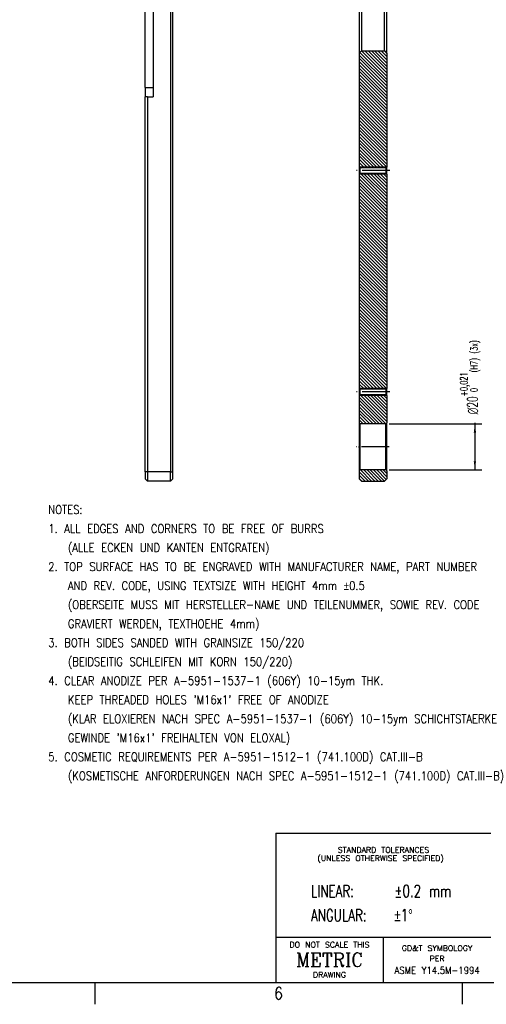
# Model space of a CAD drawing. Header units: inches. Extents: x -429 to 435, y -270 to 288.
# Tile 13 of 20: x 88 to 223, y -270 to 15. Entities that reach past the tile are written whole.
import ezdxf

# ---------------------------------------------------------------- set-up
doc = ezdxf.new("R2010")
doc.units = ezdxf.units.IN
doc.linetypes.add('DOT_CENTER', pattern=[14, 12, -1, 0, -1])
doc.layers.add('1', color=7, linetype='Continuous')
doc.styles.add('CONVERTER_12', font='txt.shx', dxfattribs={"width": 0.63})
doc.styles.add('CONVERTER_13', font='txt.shx', dxfattribs={"width": 0.9})
doc.styles.add('CONVERTER_15', font='txt.shx', dxfattribs={"width": 0.856})
doc.styles.add('CONVERTER_16', font='txt.shx', dxfattribs={"width": 1.035})
doc.styles.add('CONVERTER_17', font='txt.shx', dxfattribs={"width": 0.72})
doc.styles.add('CONVERTER_21', font='complex.shx', dxfattribs={"width": 0.95})
doc.dimstyles.new('ME10_DIM_49', dxfattribs={"dimtxt": 4.5, "dimasz": 3.75, "dimexe": 3, "dimexo": 1.5, "dimgap": 1.5, "dimtad": 0, "dimdec": 3, "dimdsep": 46, "dimtxsty": 'CONVERTER_12', "dimsah": 1, "dimcen": 0.09, "dimclrd": 3, "dimclre": 3, "dimclrt": 3, "dimadec": 0, "dimazin": 0, "dimtol": 1, "dimtp": 0.021, "dimtfac": 0.7, "dimtdec": 0, "dimtix": 1, "dimtmove": 0, "dimatfit": 3, "dimfxl": 1, "dimtolj": 1, "dimtzin": 0, "dimarcsym": 0})
pattern_1 = [(-45, (0, 0), (0.7071068, 0.7071068), [])]

# ---------------------------------------------------------------- blocks, each defined once
blk = doc.blocks.new('E7018-24196_large_stiffener__14', base_point=(279, -178.3))
at = {"linetype": 'Continuous'}
h = blk.add_hatch(dxfattribs=at)
h.set_pattern_fill('_USER', color=1, angle=-45, pattern_type=0)
h.set_pattern_definition(pattern_1)
h.paths.add_polyline_path([(291, 7.5), (291, -42), (290.7, -42.3), (279.3, -42.3), (279, -42), (279, 7.5), (280, 8.5), (290, 8.5)])
h = blk.add_hatch(dxfattribs=at)
h.set_pattern_fill('_USER', color=1, angle=-45, pattern_type=0)
h.set_pattern_definition(pattern_1)
h.paths.add_polyline_path([(279, -138.12), (279, -45), (279.3, -44.7), (290.7, -44.7), (291, -45), (291, -138.12), (290.7, -138.42), (279.3, -138.42)])
h = blk.add_hatch(dxfattribs=at)
h.set_pattern_fill('_USER', color=1, angle=-45, pattern_type=0)
h.set_pattern_definition(pattern_1)
h.paths.add_polyline_path([(279, -141.12), (279, -153.27), (279.2, -153.47), (290.5, -153.47), (291, -152.97), (291, -141.12), (290.7, -140.82), (279.3, -140.82)])
h = blk.add_hatch(dxfattribs=at)
h.set_pattern_fill('_USER', color=1, angle=-45, pattern_type=0)
h.set_pattern_definition(pattern_1)
h.paths.add_polyline_path([(291, -177.3), (291, -173.97), (290.5, -173.47), (279.2, -173.47), (279, -173.67), (279, -177.3), (280, -178.3), (290, -178.3)])
at = {"color": 7, "linetype": 'Continuous'}
for p, q in [((279, 109.5), (279, 7.5)), ((280, 108.5), (280, 8.5)), ((290, 8.5), (290, 108.5)), ((291, 7.5), (291, 109.5)), ((280, 8.5), (279, 7.5)), ((279, 7.5), (279, -42)), ((280, 8.5), (290, 8.5)), ((290, 8.5), (291, 7.5)), ((291, 7.5), (291, -42)), ((279.3, -42.3), (279, -42)), ((279, -42), (279, -45)), ((279.3, -42.3), (279.3, -44.7)), ((290.7, -42.3), (279.3, -42.3)), ((290.7, -42.3), (291, -42)), ((290.7, -44.7), (290.7, -42.3)), ((291, -43.5), (291, -42)), ((279.3, -44.7), (279, -45)), ((279, -45), (279, -138.12)), ((290.7, -44.7), (279.3, -44.7)), ((290.7, -44.7), (291, -45)), ((291, -45), (291, -43.5)), ((291, -45), (291, -138.12)), ((279.3, -138.42), (279, -138.12)), ((279, -138.12), (279, -141.12)), ((279.3, -140.82), (279, -141.12)), ((279.3, -138.42), (279.3, -140.82)), ((290.7, -138.42), (279.3, -138.42)), ((290.7, -140.82), (279.3, -140.82)), ((290.7, -138.42), (291, -138.12)), ((290.7, -140.82), (290.7, -138.42)), ((290.7, -140.82), (291, -141.12)), ((291, -139.62), (291, -138.12)), ((291, -141.12), (291, -139.62)), ((279, -141.12), (279, -153.27)), ((291, -141.12), (291, -152.97)), ((279.2, -153.47), (279, -153.27)), ((279, -153.27), (279, -173.67)), ((290.5, -153.47), (279.2, -153.47)), ((279.2, -153.47), (279.2, -173.47)), ((290.5, -153.47), (291, -152.97)), ((290.5, -173.47), (290.5, -153.47)), ((291, -163.47), (291, -152.97)), ((291, -173.97), (291, -163.47)), ((279.2, -173.47), (279, -173.67)), ((279, -173.67), (279, -177.3)), ((290.5, -173.47), (279.2, -173.47)), ((290.5, -173.47), (291, -173.97)), ((291, -173.97), (291, -177.3)), ((280, -178.3), (279, -177.3)), ((280, -178.3), (290, -178.3)), ((290, -178.3), (291, -177.3))]:
    blk.add_line(p, q, dxfattribs=at)
at = {"layer": '1', "color": 1, "linetype": 'DOT_CENTER'}
for p, q in [((292.2, -43.5), (277.8, -43.5)), ((292.2, -139.62), (277.8, -139.62)), ((292, -163.47), (277.7, -163.47))]:
    blk.add_line(p, q, dxfattribs=at)
blk = doc.blocks.new('*D88')
at = {"layer": '1', "color": 3, "linetype": 'Continuous'}
for p, q in [((292, -153.47), (332.21, -153.47)), ((329.21, -152.97), (329.21, -153.47)), ((329.21, -153.47), (329.21, -173.47)), ((292, -173.47), (332.21, -173.47))]:
    blk.add_line(p, q, dxfattribs=at)
at = {"layer": '1', "color": 3}
for points in [[(329.7, -157.22), (328.71, -157.22), (329.21, -153.47)], [(328.71, -169.72), (329.7, -169.72), (329.21, -173.47)]]:
    blk.add_solid(points, dxfattribs=at)
at = {"layer": '1', "color": 3, "insert": (331.46, -151.87), "char_height": 4.5, "attachment_point": 7, "rotation": 90, "line_spacing_factor": 0.60024, "style": 'CONVERTER_12'}
blk.add_mtext('\\C3; {\\Fgdt;n}\\C3;\\C3;20\\C3;\\H3.15;\\S+0,021^  0;\\C3;(H7) (3x)', dxfattribs=at)
blk = doc.blocks.new('E7018-24196_large_stiffener__36', base_point=(186, -178.3))
at = {"color": 7, "linetype": 'Continuous'}
for p, q in [((197, 291.3), (197, -174.3)), ((198, -174.3), (198, 291.3)), ((186, -7.5), (186, 124.5)), ((189.5, 124.5), (189.5, -7.5)), ((186, -7.5), (186, -11.5)), ((189.5, -7.5), (189.5, -11.5)), ((186, -174.3), (186, -11.5)), ((187, -11.5), (186, -11.5)), ((187, -11.5), (187, -174.3)), ((187, -11.5), (189.5, -11.5)), ((186, -174.3), (186, -177.3)), ((187, -174.3), (187, -178.3)), ((197, -178.3), (197, -174.3)), ((198, -177.3), (198, -174.3)), ((186, -177.3), (187, -178.3)), ((197, -178.3), (187, -178.3)), ((198, -177.3), (197, -178.3))]:
    blk.add_line(p, q, dxfattribs=at)
at = {"color": 1, "linetype": 'Continuous'}
for p, q in [((186, -7.5), (189.5, -7.5)), ((187, -174.3), (186, -174.3)), ((197, -174.3), (187, -174.3)), ((197, -174.3), (198, -174.3))]:
    blk.add_line(p, q, dxfattribs=at)
blk = doc.blocks.new('right1', base_point=(192, 58.5))
blk.add_blockref('E7018-24196_large_stiffener__36', (186, -178.3))
blk = doc.blocks.new('NOTES_PH', base_point=(552.41, -83.56))
at = {"layer": '1', "color": 1, "insert": (95.95, -206.26), "char_height": 2.5, "attachment_point": 7, "line_spacing_factor": 1.320528, "style": 'CONVERTER_15'}
blk.add_mtext("NOTES:\\P1. ALL EDGES AND CORNERS TO BE FREE OF BURRS\\P   (ALLE ECKEN UND KANTEN ENTGRATEN)\\P2. TOP SURFACE HAS TO BE ENGRAVED WITH MANUFACTURER NAME, PART NUMBER\\P   AND REV. CODE, USING TEXTSIZE WITH HEIGHT 4mm {\\Fgdt;`}0.5\\P   (OBERSEITE MUSS MIT HERSTELLER-NAME UND TEILENUMMER, SOWIE REV. CODE\\P   GRAVIERT WERDEN, TEXTHOEHE 4mm)\\P3. BOTH SIDES SANDED WITH GRAINSIZE 150/220\\P   (BEIDSEITIG SCHLEIFEN MIT KORN 150/220)\\P4. CLEAR ANODIZE PER A-5951-1537-1 (606Y) 10-15ym THK.\\P   KEEP THREADED HOLES 'M16x1' FREE OF ANODIZE\\P   (KLAR ELOXIEREN NACH SPEC A-5951-1537-1 (606Y) 10-15ym SCHICHTSTAERKE\\P   GEWINDE 'M16x1' FREIHALTEN VON ELOXAL)\\P5. COSMETIC REQUIREMENTS PER A-5951-1512-1 (741.100D) CAT.III-B\\P   (KOSMETISCHE ANFORDERUNGEN NACH SPEC A-5951-1512-1 (741.100D) CAT.III-B)", dxfattribs=at)
blk = doc.blocks.new('Tolerance_Block', base_point=(196.01, -226.74))
at = {"color": 4, "attachment_point": 1}
for s, insert, char_height, line_spacing_factor, style in [('    STANDARD TOLERANCES\\P(UNLESS OTHERWISE SPECIFIED)', (173.87, -224.83), 1.6, 0.90036, 'CONVERTER_16'), ('LINEAR:\\PANGULAR:', (172.01, -235.79), 3.5, 1.20048, 'CONVERTER_17')]:
    blk.add_mtext(s, dxfattribs=dict(at, insert=insert, char_height=char_height, line_spacing_factor=line_spacing_factor, style=style))
at = {"color": 3, "insert": (196.12, -235.79), "char_height": 3.5, "attachment_point": 1, "line_spacing_factor": 1.20048, "style": 'CONVERTER_17'}
blk.add_mtext('±0.2 mm\\P{\\Fgdt;`}1{\\Fgdt;~}', dxfattribs=at)
blk = doc.blocks.new('Drawing_Grid_Zones', base_point=(-419.35, -254.88))
at = {"layer": '1', "color": 4, "linetype": 'Continuous'}
for p, q in [((109.41, -263.97), (109.41, -270.32)), ((215.78, -263.97), (215.78, -270.32))]:
    blk.add_line(p, q, dxfattribs=at)
at = {"layer": '1', "color": 4, "insert": (162.6, -267.14), "char_height": 3.5, "attachment_point": 5, "line_spacing_factor": 1.080432, "style": 'CONVERTER_13'}
blk.add_mtext('6', dxfattribs=at)
blk = doc.blocks.new('D_Size_Verigy_Frame', base_point=(-419.35, -254.88))
at = {"color": 7, "linetype": 'Continuous'}
for q in [(161.8, -263.97), (224.11, -220.77)]:
    blk.add_line((161.8, -220.77), q, dxfattribs=at)
at = {"color": 4, "linetype": 'Continuous'}
for p, q in [((161.8, -250.87), (224.11, -250.87)), ((192.96, -250.87), (192.96, -263.97))]:
    blk.add_line(p, q, dxfattribs=at)
at = {"layer": '1', "color": 7, "linetype": 'Continuous'}
blk.add_line((-419.4, -263.97), (425.5, -263.97), dxfattribs=at)
blk.add_blockref('Tolerance_Block', (196.01, -226.74))
at = {"layer": '1'}
blk.add_blockref('Drawing_Grid_Zones', (-419.35, -254.88), dxfattribs=at)
at = {"color": 4}
for s, insert, char_height, attachment_point, line_spacing_factor, style in [('DO NOT SCALE THIS', (177.38, -252.27), 1.6, 2, 1.12545, 'CONVERTER_16'), ('GD&T SYMBOLOGY', (208.53, -253.27), 1.6, 2, 1.12545, 'CONVERTER_16'), ('METRIC', (177.38, -257.42), 4, 5, 1.320528, 'CONVERTER_21'), ('PER', (208.53, -256.27), 1.6, 2, 0.90036, 'CONVERTER_16'), ('ASME Y14.5M-1994', (208.53, -261.47), 2, 8, 0.90036, 'CONVERTER_13'), ('DRAWING', (177.38, -262.57), 1.6, 8, 1.12545, 'CONVERTER_16')]:
    blk.add_mtext(s, dxfattribs=dict(at, insert=insert, char_height=char_height, attachment_point=attachment_point, line_spacing_factor=line_spacing_factor, style=style))
blk = doc.blocks.new('A-A__15', base_point=(285, 58.5))
at = {"layer": '1', "color": 1, "linetype": 'Continuous'}
for p, q in [((291, -42), (279, -42)), ((291, -45), (279, -45)), ((291, -138.12), (279, -138.12)), ((291, -141.12), (279, -141.12))]:
    blk.add_line(p, q, dxfattribs=at)
blk.add_blockref('E7018-24196_large_stiffener__14', (279, -178.3))
at = {"layer": '1'}
dim = blk.add_linear_dim(base=(329.2086, -153.4711), p1=(290.5, -173.4711), p2=(290.5, -153.4711), angle=90, dimstyle='ME10_DIM_49', override={"dimpost": ' {\\Fgdt;n}<>(H7) (3x)'}, dxfattribs=at)
dim.commit()
dim.dimension.update_dxf_attribs({"geometry": '*D88', "text_midpoint": (329.2086, -129.3414), "text_rotation": 90})

msp = doc.modelspace()

# ---------------------------------------------------------------- block references
for name, p in [('D_Size_Verigy_Frame', (-419.35, -254.88)), ('NOTES_PH', (552.41, -83.56))]:
    msp.add_blockref(name, p)
at = {"xscale": 0.66666666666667, "yscale": 0.66666666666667, "zscale": 0.66666666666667}
for name, p in [('A-A__15', (190, 39)), ('right1', (128, 39))]:
    msp.add_blockref(name, p, dxfattribs=at)

doc.saveas('drawing.dxf')
